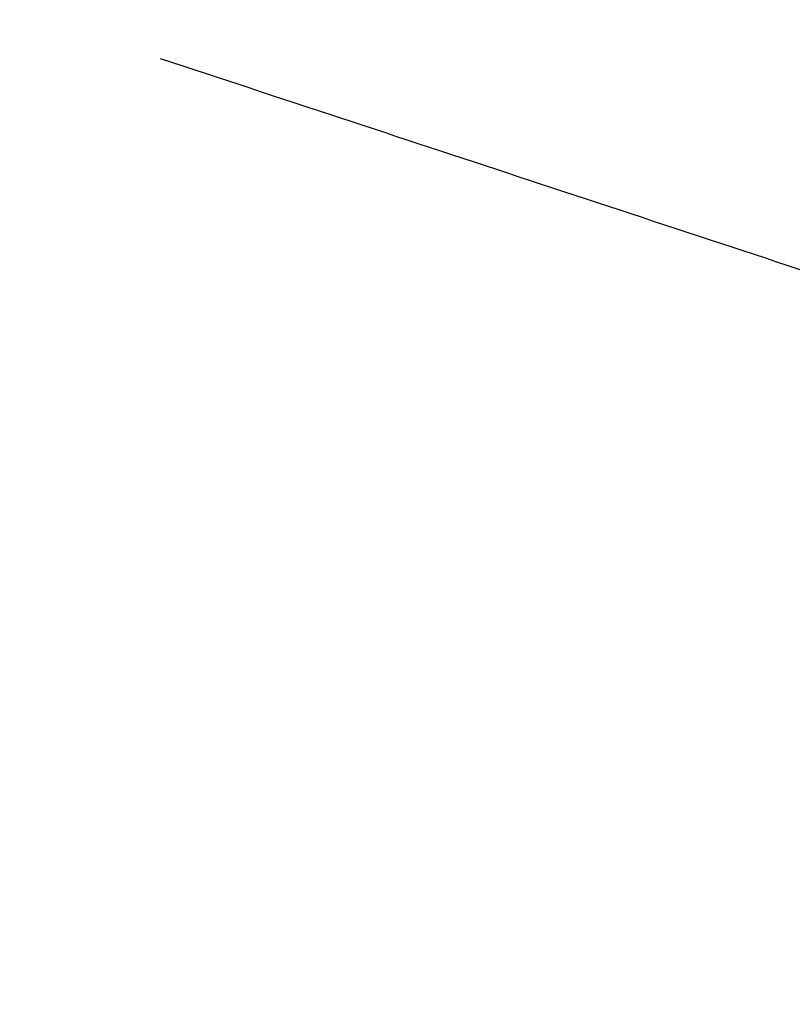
# Model space of a CAD drawing. Header units: millimetres. Extents: x -505 to 505, y 0 to 800.
# Tile 223 of 256: x -214.43 to -214.078, y 371.978 to 372.426. Entities that reach past the tile are written whole.
import ezdxf

# ---------------------------------------------------------------- set-up
doc = ezdxf.new("R2010")
doc.units = ezdxf.units.MM
doc.header["$MEASUREMENT"] = 0
for name, color, linetype in [('IGES level 1', 255, 'Continuous'), ('IGES level 11', 255, 'Continuous'), ('IGES level 15', 255, 'Continuous'), ('IGES level 24', 255, 'Continuous')]:
    doc.layers.add(name, color=color, linetype=linetype)

msp = doc.modelspace()

# ---------------------------------------------------------------- linework, layer by layer
at = {"layer": 'IGES level 1'}
msp.add_open_spline([(-210.849, 356.72654, 204.63348), (-212.61883, 380.99728, 204.78369), (-214.38866, 405.26802, 204.9339)], degree=2, dxfattribs=at)
at = {"layer": 'IGES level 11'}
msp.add_open_spline([(-231.17362, 371.98996, -174.0644), (-211.61558, 372.79779, -158.5135), (-192.05754, 373.60563, -142.9626)], degree=2, dxfattribs=at)
at = {"layer": 'IGES level 15'}
for points in [[(-214.00806, 373.921, 184.14756), (-214.15981, 367.92413, 184.26822), (-214.31157, 361.92726, 184.38889)], [(-210.79504, 370.75103, 188.35318), (-230.35308, 371.55887, 203.90408), (-249.91112, 372.3667, 219.45498)]]:
    msp.add_open_spline(points, degree=2, dxfattribs=at)
at = {"layer": 'IGES level 24'}
msp.add_open_spline([(-214.36638, 372.40833, -195.77977), (-213.05972, 371.97763, -193.06041), (-211.75307, 371.54692, -190.34105)], degree=2, dxfattribs=at)

doc.saveas('drawing.dxf')
